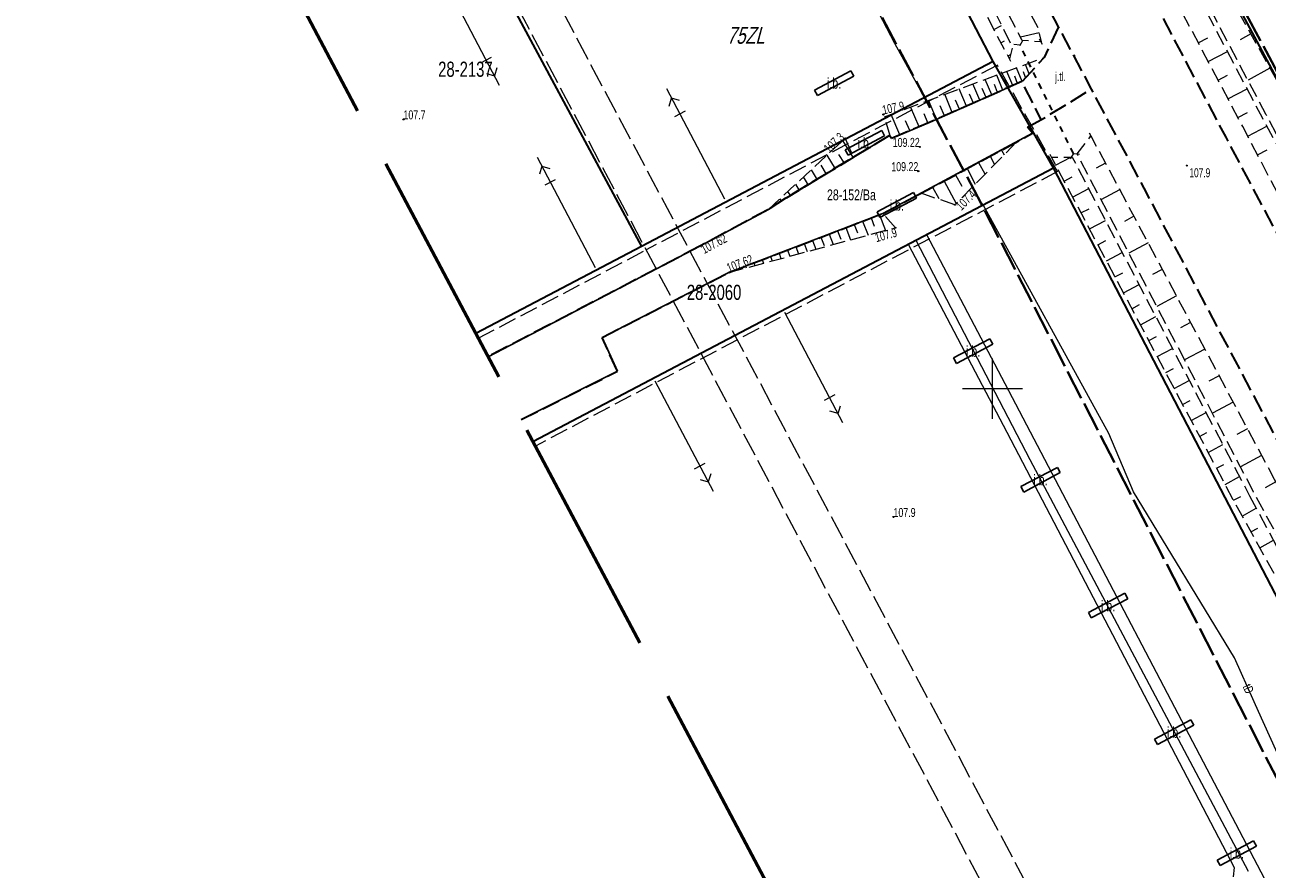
# Model space of a CAD drawing. Header units: metres. Extents: x 7529521 to 7531797, y 5723878 to 5728074.
# Tile 64 of 90: x 7530020 to 7530123, y 5726960 to 5727030. Entities that reach past the tile are written whole.
import ezdxf
from ezdxf.enums import TextEntityAlignment as Align

# ---------------------------------------------------------------- set-up
doc = ezdxf.new("R2010")
doc.units = ezdxf.units.M
for name, pattern in [('11', [3, 2.5, -0.5]), ('2_1', [0]), ('2_BUBZ02', [1.75, 1.25, -0.5]), ('2_BUBZ02G', [1.75, 1.25, -0.5]), ('2_BUIB12_02', [0]), ('2_KTJZ01', [2, 1.5, -0.5]), ('2_KTKR01', [0]), ('2_KTPL01', [2, 1.5, -0.5]), ('4_1', [0]), ('4_SUPC_01', [0]), ('4_SUPE_01', [0]), ('4_SUPE_P_01', [2.5, 2, -0.5]), ('4_SUPT_01', [0]), ('GDE', [0]), ('GUK', [2, 1.5, -0.5]), ('GUZ', [1, 0.5, -0.5]), ('L_0_05', [1.75, 1.25, -0.5]), ('L_0_06', [2, 1.5, -0.5]), ('L_0_09', [2.5, 2, -0.5]), ('L_0_29', [0]), ('L_0_7E', [1, 0.5, -0.5])]:
    doc.linetypes.add(name, pattern=pattern)
doc.layers.get('0').update_dxf_attribs({"color": 252})
for name, color, linetype, lineweight in [('BUBZ_L_1', 252, '2_BUBZ02', 18), ('BUIB_E_T_6', 252, 'Continuous', 18), ('BUIB_L_10', 252, '2_BUIB12_02', 25), ('Dzialki', 80, 'GDE', 30), ('jezdnia', 252, 'L_0_06', 18), ('k', 252, 'Continuous', 18), ('Kontury', 252, 'GUK', 18), ('kos', 252, 'L_0_29', 18), ('KTJZ_L_0', 251, '2_KTJZ01', 30), ('KTKR_L_0', 252, '2_KTKR01', 25), ('KTPL_L_0', 252, '2_KTPL01', 18), ('MPZP', 130, '11', 40), ('Numery_dzialek', 80, 'Continuous', 30), ('Numery_uzytkow', 252, 'Continuous', 9), ('opis', 252, 'Continuous', 18), ('przepust', 252, 'L_0_7E', 35), ('RTPW_T_0', 252, 'Continuous', 15), ('RTPW_T_1', 252, 'Continuous', 15), ('skarpa nieumocniona', 252, 'L_0_05', 18), ('SUPC_L_1', 200, '4_SUPC_01', 18), ('SUPE_L_1', 240, '4_SUPE_01', 18), ('SUPP_L_2', 240, '4_SUPE_P_01', 18), ('SUPT_E_T_0', 30, 'Continuous', 15), ('SUPT_L_0', 30, '4_SUPT_01', 18), ('Uzytki', 252, 'GUZ', 18), ('wysokosci_naturalne', 7, 'Continuous', 18)]:
    doc.layers.add(name, color=color, linetype=linetype, lineweight=lineweight)
doc.layers.add('zakres', color=7, linetype='L_0_09', lineweight=50, true_color=0xff05ff)
doc.styles.get("Standard").update_dxf_attribs({"font": 'arial.ttf'})

# ---------------------------------------------------------------- blocks, each defined once
blk = doc.blocks.new('2_RTPW02')
at = {"linetype": 'Continuous'}
blk.add_circle((0, 0), 0.045, dxfattribs=at)
blk = doc.blocks.new('2_RTPW01')
at = {"linetype": 'Continuous'}
blk.add_circle((0, 0), 0.045, dxfattribs=at)
blk = doc.blocks.new('L_0_29_1')
at = {"color": 0, "linetype": 'Continuous', "lineweight": 13, "flags": 128}
blk.add_lwpolyline([(0, -0.5), (0, 0.5)], dxfattribs=at)
blk = doc.blocks.new('L_0_29_2')
at = {"color": 0, "linetype": 'Continuous', "lineweight": 13, "flags": 128}
blk.add_lwpolyline([(0, 0.5), (0, -0.5)], dxfattribs=at)
blk = doc.blocks.new('L_0_7E_1')
at = {"color": 0, "linetype": 'Continuous', "lineweight": 13, "flags": 128}
for points in [[(0, 0), (-0.53, 0.85)], [(0, 0), (-0.53, -0.85)]]:
    blk.add_lwpolyline(points, dxfattribs=at)
blk = doc.blocks.new('L_0_7E_2')
at = {"color": 0, "linetype": 'Continuous', "lineweight": 13, "flags": 128}
for points in [[(0, 0), (-0.53, 0.85)], [(0, 0), (-0.53, -0.85)]]:
    blk.add_lwpolyline(points, dxfattribs=at)
blk = doc.blocks.new('RTPW01')
at = {"linetype": 'Continuous', "lineweight": 13}
blk.add_hatch(color=0, dxfattribs=at).paths.add_polyline_path([(0, -0.09, 1), (0, 0.09, 1)])
at = {"color": 0, "linetype": 'Continuous', "lineweight": 13}
blk.add_circle((0, 0), 0.0906, dxfattribs=at)

msp = doc.modelspace()

# ---------------------------------------------------------------- linework, layer by layer
at = {"layer": 'BUBZ_L_1', "linetype": '2_BUBZ02'}
for p, q in [((7530091.02, 5727022.57), (7530104.28, 5727027.48)), ((7530091.54, 5727020.9), (7530091.02, 5727022.57)), ((7530081.4, 5727014.87), (7530087.77, 5727020.77)), ((7530087.77, 5727020.77), (7530088.45, 5727019.15)), ((7530091.61, 5727020.77), (7530091.54, 5727020.9)), ((7530102, 5727020.47), (7530096.88, 5727015.26)), ((7530096.88, 5727015.26), (7530094.07, 5727016.21)), ((7530091.94, 5727013.35), (7530090.9, 5727014.54)), ((7530078.11, 5727009.63), (7530091.94, 5727013.35))]:
    msp.add_line(p, q, dxfattribs=at)
at = {"layer": 'BUBZ_L_1', "linetype": '2_1'}
for p, q in [((7530101.69, 5727025.15), (7530101.19, 5727026.33)), ((7530102.45, 5727025.5), (7530101.99, 5727026.63)), ((7530102.73, 5727025.81), (7530102.56, 5727026.28)), ((7530103.03, 5727026.12), (7530102.74, 5727026.91)), ((7530098.95, 5727023.94), (7530098.36, 5727025.31)), ((7530099.94, 5727024.38), (7530099.39, 5727025.67)), ((7530100.41, 5727024.59), (7530100.15, 5727025.25)), ((7530100.86, 5727024.78), (7530100.35, 5727026.03)), ((7530101.28, 5727024.97), (7530101.01, 5727025.62)), ((7530102.08, 5727025.33), (7530101.86, 5727025.93)), ((7530096.66, 5727022.92), (7530096.03, 5727024.43)), ((7530097.85, 5727023.45), (7530097.24, 5727024.88)), ((7530098.41, 5727023.7), (7530098.09, 5727024.45)), ((7530099.46, 5727024.16), (7530099.15, 5727024.9)), ((7530093.9, 5727021.74), (7530093.2, 5727023.38)), ((7530095.34, 5727022.36), (7530094.68, 5727023.93)), ((7530096.01, 5727022.65), (7530095.65, 5727023.48)), ((7530097.27, 5727023.19), (7530096.93, 5727023.95)), ((7530092.32, 5727021.07), (7530091.6, 5727022.76)), ((7530093.13, 5727021.42), (7530092.78, 5727022.22)), ((7530094.63, 5727022.06), (7530094.32, 5727022.8)), ((7530088.45, 5727019.15), (7530087.57, 5727020.59)), ((7530101.7, 5727020.31), (7530101.75, 5727020.22)), ((7530086.96, 5727018.24), (7530086.27, 5727019.38)), ((7530087.71, 5727018.7), (7530087.25, 5727019.44)), ((7530099.8, 5727019.28), (7530100.16, 5727018.6)), ((7530100.75, 5727019.8), (7530100.96, 5727019.41)), ((7530085.48, 5727017.34), (7530084.97, 5727018.17)), ((7530086.22, 5727017.79), (7530085.77, 5727018.54)), ((7530097.89, 5727018.26), (7530098.57, 5727016.98)), ((7530098.84, 5727018.77), (7530099.35, 5727017.82)), ((7530083.99, 5727016.44), (7530083.67, 5727016.97)), ((7530084.73, 5727016.89), (7530084.32, 5727017.57)), ((7530095.98, 5727017.23), (7530096.99, 5727015.37)), ((7530096.93, 5727017.75), (7530097.45, 5727016.79)), ((7530083.25, 5727015.99), (7530083.02, 5727016.37)), ((7530095.03, 5727016.72), (7530095.54, 5727015.77)), ((7530081.76, 5727015.09), (7530081.71, 5727015.16)), ((7530082.5, 5727015.54), (7530082.37, 5727015.76)), ((7530089.22, 5727013.9), (7530089.67, 5727012.74)), ((7530089.92, 5727014.17), (7530090.18, 5727013.47)), ((7530090.61, 5727014.43), (7530091.11, 5727013.13)), ((7530086.44, 5727012.83), (7530086.78, 5727011.96)), ((7530087.14, 5727013.1), (7530087.41, 5727012.4)), ((7530087.83, 5727013.36), (7530088.22, 5727012.35)), ((7530088.53, 5727013.63), (7530088.8, 5727012.94)), ((7530084.36, 5727012.03), (7530084.61, 5727011.38)), ((7530085.06, 5727012.3), (7530085.33, 5727011.57)), ((7530085.75, 5727012.56), (7530086.02, 5727011.87)), ((7530081.58, 5727010.96), (7530081.72, 5727010.6)), ((7530082.28, 5727011.23), (7530082.44, 5727010.79)), ((7530082.97, 5727011.5), (7530083.17, 5727010.99)), ((7530083.67, 5727011.76), (7530083.89, 5727011.18)), ((7530078.8, 5727009.89), (7530078.83, 5727009.82)), ((7530079.5, 5727010.16), (7530079.55, 5727010.02)), ((7530080.19, 5727010.43), (7530080.28, 5727010.21)), ((7530080.89, 5727010.7), (7530081, 5727010.41))]:
    msp.add_line(p, q, dxfattribs=at)
at = {"layer": 'BUBZ_L_1', "linetype": '2_BUBZ02G'}
for p, q in [((7530094.07, 5727016.21), (7530102, 5727020.47)), ((7530088.45, 5727019.15), (7530081.4, 5727014.87)), ((7530090.9, 5727014.54), (7530078.11, 5727009.63))]:
    msp.add_line(p, q, dxfattribs=at)
at = {"layer": 'BUBZ_L_1', "linetype": '2_1'}
for p in [(7530106.79, 5727027.64), (7530094.07, 5727016.21), (7530078.11, 5727009.63)]:
    msp.add_point(p, dxfattribs=at)
at = {"layer": 'BUIB_L_10', "linetype": '2_BUIB12_02'}
for p, q in [((7530088.24, 5727026.39), (7530085.22, 5727024.78)), ((7530088.48, 5727025.94), (7530088.24, 5727026.39)), ((7530085.46, 5727024.33), (7530088.48, 5727025.94)), ((7530085.22, 5727024.78), (7530085.46, 5727024.33)), ((7530090.8, 5727021.43), (7530087.77, 5727019.82)), ((7530091.04, 5727020.98), (7530090.8, 5727021.43)), ((7530088.01, 5727019.37), (7530091.04, 5727020.98)), ((7530087.77, 5727019.82), (7530088.01, 5727019.37)), ((7530093.45, 5727016.27), (7530090.43, 5727014.66)), ((7530093.69, 5727015.82), (7530093.45, 5727016.27)), ((7530090.66, 5727014.21), (7530093.69, 5727015.82)), ((7530090.43, 5727014.66), (7530090.66, 5727014.21)), ((7530099.78, 5727004.14), (7530096.76, 5727002.54)), ((7530097, 5727002.08), (7530100.03, 5727003.69)), ((7530100.03, 5727003.69), (7530099.78, 5727004.14)), ((7530096.76, 5727002.54), (7530097, 5727002.08)), ((7530105.38, 5726993.46), (7530102.35, 5726991.86)), ((7530105.62, 5726993.02), (7530105.38, 5726993.46)), ((7530102.59, 5726991.41), (7530105.62, 5726993.02)), ((7530102.35, 5726991.86), (7530102.59, 5726991.41)), ((7530110.98, 5726983.01), (7530107.96, 5726981.41)), ((7530111.22, 5726982.56), (7530110.98, 5726983.01)), ((7530108.2, 5726980.96), (7530111.22, 5726982.56)), ((7530107.96, 5726981.41), (7530108.2, 5726980.96)), ((7530116.46, 5726972.51), (7530113.44, 5726970.91)), ((7530113.68, 5726970.46), (7530116.7, 5726972.06)), ((7530116.7, 5726972.06), (7530116.46, 5726972.51)), ((7530113.44, 5726970.91), (7530113.68, 5726970.46)), ((7530121.67, 5726962.47), (7530118.65, 5726960.86)), ((7530121.91, 5726962.02), (7530121.67, 5726962.47)), ((7530118.89, 5726960.41), (7530121.91, 5726962.02)), ((7530118.65, 5726960.86), (7530118.89, 5726960.41))]:
    msp.add_line(p, q, dxfattribs=at)
at = {"layer": 'Dzialki'}
for p, q in [((7529910.86, 5727309.49), (7530070.86, 5727011.8)), ((7530100.06, 5727027.16), (7530026.26, 5727168.86)), ((7530096.68, 5727076.15), (7530162.07, 5726953.58)), ((7530100.06, 5727027.16), (7530070.86, 5727011.8)), ((7530105.06, 5727018.32), (7530100.06, 5727027.16)), ((7530061.86, 5726995.61), (7530105.06, 5727018.32)), ((7530168.6, 5726896.2), (7530105.06, 5727018.32)), ((7530070.86, 5727011.8), (7530057.11, 5727004.56))]:
    msp.add_line(p, q, dxfattribs=at)
at = {"layer": 'jezdnia', "color": 251, "lineweight": 30, "flags": 128}
for points in [[(7530249.74, 5726774.91), (7530238.97, 5726795.03), (7530227.73, 5726816.2), (7530211.17, 5726847.69), (7530209.64, 5726850.47), (7530207.76, 5726854.05), (7530192.02, 5726883.78), (7530183.97, 5726898.95), (7530171.46, 5726922.68), (7530157.86, 5726948.23), (7530144.92, 5726972.76), (7530131.87, 5726997.33), (7530119.38, 5727020.86), (7530101.01, 5727055.65), (7530091.95, 5727072.8), (7530088.26, 5727079.82), (7530081.04, 5727093.4), (7530069.61, 5727115.07), (7530057.57, 5727137.9), (7530044.71, 5727162.33), (7530031.59, 5727187.1), (7530018.34, 5727212.06), (7530007.67, 5727232.32), (7529994.99, 5727256.31), (7529991.76, 5727262.47), (7529988.37, 5727268.84), (7529980.42, 5727283.93), (7529967.15, 5727308.88), (7529954.85, 5727332.14), (7529942.09, 5727356.32), (7529930.86, 5727377.61), (7529915.18, 5727407.25), (7529903.89, 5727428.55), (7529894.26, 5727446.69), (7529880.14, 5727473.23)], [(7530242.27, 5726771.9), (7530231.79, 5726791.68), (7530220.68, 5726812.63), (7530202.29, 5726847.46), (7530185.04, 5726879.79), (7530176.71, 5726895.54), (7530164.42, 5726918.67), (7530150.89, 5726944.21), (7530137.74, 5726969.2), (7530124.84, 5726993.45), (7530112.58, 5727016.63), (7530108.22, 5727024.86), (7530105.48, 5727030.02), (7530093.95, 5727051.8), (7530073.89, 5727089.79), (7530062.53, 5727111.3), (7530050.49, 5727134.16), (7530037.72, 5727158.24), (7530024.4, 5727183.4), (7530011.32, 5727208.1), (7530000.48, 5727228.7), (7529987.91, 5727252.49), (7529973.3, 5727280.18), (7529960.06, 5727305.23), (7529947.76, 5727328.46), (7529935.05, 5727352.46), (7529923.63, 5727374.14), (7529908.05, 5727403.56), (7529896.96, 5727424.57), (7529891.02, 5727435.64), (7529887.4, 5727442.66), (7529880.11, 5727456.35), (7529873.09, 5727469.59)], [(7530105.48, 5727030.02), (7530104.28, 5727027.48), (7530102.43, 5727025.48), (7530104.01, 5727022.3), (7530108.22, 5727024.86)]]:
    msp.add_lwpolyline(points, dxfattribs=at)
at = {"layer": 'k', "linetype": 'Continuous', "lineweight": 18, "flags": 128}
for points in [[(7530100, 5726997.5), (7530100, 5727002.5)], [(7530097.5, 5727000), (7530102.5, 5727000)]]:
    msp.add_lwpolyline(points, dxfattribs=at)
at = {"layer": 'Kontury'}
for p, q in [((7529910.86, 5727309.49), (7530070.86, 5727011.8)), ((7530100.06, 5727027.16), (7530026.26, 5727168.86)), ((7530096.68, 5727076.15), (7530162.07, 5726953.58)), ((7530070.86, 5727011.8), (7530100.06, 5727027.16)), ((7530105.06, 5727018.32), (7530061.86, 5726995.61)), ((7530168.6, 5726896.2), (7530105.06, 5727018.32))]:
    msp.add_line(p, q, dxfattribs=at)
at = {"layer": 'KTJZ_L_0', "linetype": '2_KTJZ01'}
for p, q in [((7530102.43, 5727025.48), (7530094.82, 5727022.11)), ((7530094.82, 5727022.11), (7530091.61, 5727020.77)), ((7530102.9, 5727021.69), (7530104.01, 5727022.3)), ((7530093.81, 5727016.07), (7530103.33, 5727021.19)), ((7530103.33, 5727021.19), (7530102.9, 5727021.69)), ((7530091.46, 5727021.02), (7530082.78, 5727015.77)), ((7530091.61, 5727020.77), (7530091.46, 5727021.02)), ((7530090.9, 5727014.54), (7530093.81, 5727016.07)), ((7530082.78, 5727015.77), (7530081.4, 5727014.87)), ((7530081.4, 5727014.87), (7530075.71, 5727011.82)), ((7530078.11, 5727009.63), (7530090.9, 5727014.54)), ((7530075.71, 5727011.82), (7530058.13, 5727002.64)), ((7530067.6, 5727004.24), (7530078.11, 5727009.63)), ((7530068.87, 5727001.44), (7530067.6, 5727004.24)), ((7530060.89, 5726997.42), (7530068.87, 5727001.44))]:
    msp.add_line(p, q, dxfattribs=at)
at = {"layer": 'KTKR_L_0', "linetype": '2_1'}
for p, q in [((7530102.43, 5727025.48), (7530094.82, 5727022.11)), ((7530094.82, 5727022.11), (7530091.61, 5727020.77)), ((7530102.9, 5727021.69), (7530104.01, 5727022.3)), ((7530093.81, 5727016.07), (7530103.33, 5727021.19)), ((7530103.33, 5727021.19), (7530102.9, 5727021.69)), ((7530091.46, 5727021.02), (7530082.78, 5727015.77)), ((7530091.61, 5727020.77), (7530091.46, 5727021.02)), ((7530090.9, 5727014.54), (7530093.81, 5727016.07)), ((7530082.78, 5727015.77), (7530081.4, 5727014.87)), ((7530081.4, 5727014.87), (7530075.71, 5727011.82)), ((7530078.11, 5727009.63), (7530090.9, 5727014.54)), ((7530075.71, 5727011.82), (7530058.13, 5727002.64)), ((7530067.6, 5727004.24), (7530078.11, 5727009.63)), ((7530068.87, 5727001.44), (7530067.6, 5727004.24)), ((7530060.89, 5726997.42), (7530068.87, 5727001.44))]:
    msp.add_line(p, q, dxfattribs=at)
at = {"layer": 'KTPL_L_0', "linetype": '2_KTPL01'}
for p, q in [((7530100.4, 5727026.85), (7530071.2, 5727011.49)), ((7530105.39, 5727018.01), (7530100.4, 5727026.85)), ((7530105.39, 5727018.01), (7530062.06, 5726995.23)), ((7530057.31, 5727004.18), (7530071.2, 5727011.49))]:
    msp.add_line(p, q, dxfattribs=at)
at = {"layer": 'MPZP'}
for points in [[(7530187.43, 5726846.62), (7530186.04, 5726849.48), (7530162.25, 5726892.49), (7530099.06, 5727015.36), (7529930.79, 5727330.98), (7529894.38, 5727311.65)], [(7530096.9, 5727075.99), (7530215.71, 5726855.11), (7530218.15, 5726850.64), (7530266.96, 5726864.8)]]:
    msp.add_lwpolyline(points, dxfattribs=at)
at = {"layer": 'przepust', "color": 24, "lineweight": 35, "flags": 128}
msp.add_lwpolyline([(7530106.71, 5727019.51), (7530102.28, 5727028.52)], dxfattribs=at)
at = {"layer": 'skarpa nieumocniona', "color": 252, "lineweight": 18, "flags": 128}
for points in [[(7529893.62, 5727423.01), (7529905.03, 5727401.81), (7529919.97, 5727373.58), (7529931.87, 5727350.91), (7529944.62, 5727326.72), (7529956.98, 5727303.5), (7529970.14, 5727278.63), (7529984.72, 5727250.64), (7529997.32, 5727227.36), (7530008.61, 5727206.09), (7530021.21, 5727181.97), (7530034.96, 5727156.39), (7530047.53, 5727132.51), (7530059.48, 5727109.73), (7530070.64, 5727088.27), (7530090.89, 5727050.03), (7530101.65, 5727028.35), (7530101.41, 5727027.38), (7530100.31, 5727029.44), (7530089.93, 5727049.43), (7530069.8, 5727087.74), (7530058.45, 5727109.15), (7530046.1, 5727131.89), (7530034.11, 5727155.85), (7530019.93, 5727181.53), (7530007.42, 5727205.34), (7529995.44, 5727227.41), (7529983.61, 5727250.06), (7529969.01, 5727278.5), (7529955.89, 5727303.01), (7529943.76, 5727326.51), (7529930.51, 5727350.04), (7529918.58, 5727373.45), (7529903.32, 5727400.53), (7529892.77, 5727422.66), (7529886.54, 5727434.33), (7529887.02, 5727434.73), (7529887.76, 5727434.07)], [(7529895.61, 5727424.12), (7529906.99, 5727402.7), (7529922.29, 5727373.53), (7529933.54, 5727351.9), (7529946.4, 5727327.87), (7529958.63, 5727304.49), (7529971.78, 5727279.42), (7529986.51, 5727251.6), (7529999.11, 5727228.18), (7530010.23, 5727207.17), (7530023.05, 5727182.83), (7530036.72, 5727157.41), (7530049.25, 5727133.51), (7530061.15, 5727110.67), (7530072.48, 5727089.25), (7530092.63, 5727051.03), (7530103.79, 5727029.91), (7530104.03, 5727028.79), (7530102.47, 5727028.89), (7530091.22, 5727050.24), (7530071, 5727088.57), (7530059.88, 5727109.85), (7530047.8, 5727132.76), (7530035.27, 5727156.66), (7530021.63, 5727182.11), (7530008.98, 5727206.48), (7529997.77, 5727227.51), (7529985.05, 5727251.09), (7529970.43, 5727278.88), (7529957.4, 5727303.71), (7529945.12, 5727327.13), (7529932.24, 5727351.06), (7529920.55, 5727373.54), (7529905.36, 5727402.01), (7529894.06, 5727423.19), (7529888.05, 5727434.42), (7529887.99, 5727435.31), (7529889.02, 5727435.54)], [(7530211.12, 5726856.24), (7530211.4, 5726855.21), (7530208.9, 5726855.4), (7530193.42, 5726884.56), (7530185.31, 5726899.91), (7530173.06, 5726923.22), (7530159.28, 5726948.82), (7530146.43, 5726973.35), (7530133.18, 5726997.96), (7530120.77, 5727021.75), (7530102.37, 5727056.4), (7530094.07, 5727072.78), (7530094.71, 5727073.88), (7530095.5, 5727073.13), (7530104.01, 5727057.3), (7530122.4, 5727022.46), (7530134.78, 5726999.29), (7530147.92, 5726974.14), (7530161.05, 5726949.84), (7530174.7, 5726924.35), (7530187.31, 5726901.21), (7530195.42, 5726885.5)], [(7530215.1, 5726857.54), (7530214.08, 5726863.4), (7530211.9, 5726870.2), (7530209.02, 5726875.47), (7530202.06, 5726888.02), (7530181.27, 5726920.91), (7530175.09, 5726924.48), (7530161.48, 5726950.08), (7530148.38, 5726974.26), (7530135.03, 5726999.6), (7530122.72, 5727022.72), (7530104.34, 5727057.52), (7530095.95, 5727073.28), (7530095.79, 5727074.41), (7530096.84, 5727074.29), (7530105.21, 5727058.38), (7530124.51, 5727023.95), (7530136.8, 5727000.68), (7530149.74, 5726975.2), (7530165.35, 5726952.09), (7530181.82, 5726929.43), (7530186.25, 5726923.97), (7530205.64, 5726890.01), (7530212.63, 5726877.51), (7530216.27, 5726871.39), (7530218.33, 5726865.15), (7530217.47, 5726856.56), (7530212.4, 5726855.63), (7530211.84, 5726856.56)], [(7530123.38, 5726992.49), (7530136.39, 5726968.67), (7530149.7, 5726943.45), (7530163.1, 5726918.09), (7530175.29, 5726895.04), (7530183.63, 5726879.15), (7530197.57, 5726852.8), (7530219.08, 5726811.91), (7530230.27, 5726790.9), (7530240.07, 5726772.51), (7530237.68, 5726771.31), (7530227.86, 5726789.67), (7530216.77, 5726810.71), (7530195.35, 5726851.59), (7530181.09, 5726877.34), (7530172.75, 5726893.46), (7530161, 5726916.55), (7530147.38, 5726942.15), (7530134.55, 5726967.6), (7530121.65, 5726991.44), (7530107.02, 5727019.49), (7530108.17, 5727020.97)], [(7530121.33, 5726991.11), (7530134.05, 5726967.4), (7530147.13, 5726941.83), (7530155.19, 5726922.44), (7530171.88, 5726892.94), (7530180.39, 5726877.02), (7530190.45, 5726858.66), (7530194.96, 5726851.44), (7530216.23, 5726810.4), (7530227.5, 5726789.32), (7530237.17, 5726770.97), (7530236.32, 5726770.44), (7530226.6, 5726788.97), (7530215.17, 5726809.81), (7530193.82, 5726850.55), (7530188.14, 5726854.25), (7530177.46, 5726875.09), (7530170.77, 5726892.35), (7530152.64, 5726920.89), (7530146.26, 5726941.22), (7530133.12, 5726967.14), (7530120.19, 5726990.38), (7530105.45, 5727018.16), (7530104.89, 5727019.22), (7530106.62, 5727019.22)]]:
    msp.add_lwpolyline(points, close=True, dxfattribs=at)
at = {"layer": 'skarpa nieumocniona', "color": 252, "linetype": 'Continuous', "lineweight": 18, "flags": 128}
for points in [[(7530100.11, 5727029.82), (7530100.75, 5727030.15)], [(7530103.87, 5727029.53), (7530102.31, 5727029.18)], [(7530121.43, 5727029.44), (7530120.56, 5727028.95)], [(7530100.7, 5727028.71), (7530101, 5727028.88)], [(7530117.08, 5727028.69), (7530117.88, 5727029.11)], [(7530101.29, 5727027.61), (7530101.5, 5727027.72)], [(7530117.9, 5727027.15), (7530119.49, 5727027.99)], [(7530123.02, 5727026.61), (7530121.21, 5727025.59)], [(7530118.72, 5727025.6), (7530119.51, 5727026.02)], [(7530119.54, 5727024.06), (7530121.12, 5727024.89)], [(7530120.36, 5727022.51), (7530121.15, 5727022.93)], [(7530121.18, 5727020.96), (7530122.76, 5727021.79)], [(7530108.2, 5727020.92), (7530108.08, 5727020.85)], [(7530105.24, 5727018.55), (7530106.51, 5727019.22)], [(7530121.99, 5727019.41), (7530122.79, 5727019.83)], [(7530109.37, 5727018.71), (7530108.61, 5727018.3)], [(7530105.94, 5727017.23), (7530106.61, 5727017.59)], [(7530106.64, 5727015.9), (7530107.98, 5727016.61)], [(7530110.55, 5727016.51), (7530109, 5727015.68)], [(7530107.34, 5727014.58), (7530108.01, 5727014.93)], [(7530108.05, 5727013.25), (7530109.37, 5727013.96)], [(7530111.73, 5727014.3), (7530110.94, 5727013.88)], [(7530108.75, 5727011.93), (7530109.41, 5727012.28)], [(7530112.91, 5727012.1), (7530111.32, 5727011.25)], [(7530109.45, 5727010.6), (7530110.77, 5727011.3)], [(7530114.09, 5727009.89), (7530113.28, 5727009.46)], [(7530110.16, 5727009.28), (7530110.81, 5727009.62)], [(7530110.86, 5727007.95), (7530112.16, 5727008.64)], [(7530115.26, 5727007.69), (7530113.63, 5727006.81)], [(7530111.56, 5727006.63), (7530112.21, 5727006.97)], [(7530112.27, 5727005.3), (7530113.55, 5727005.98)], [(7530116.44, 5727005.48), (7530115.61, 5727005.04)], [(7530112.97, 5727003.98), (7530113.61, 5727004.32)], [(7530113.67, 5727002.65), (7530114.94, 5727003.32)], [(7530117.62, 5727003.28), (7530115.94, 5727002.38)], [(7530114.38, 5727001.33), (7530115.01, 5727001.66)], [(7530115.08, 5727000), (7530116.33, 5727000.67)], [(7530118.8, 5727001.07), (7530117.95, 5727000.62)], [(7530115.78, 5726998.68), (7530116.4, 5726999.01)], [(7530119.98, 5726998.86), (7530118.26, 5726997.95)], [(7530116.49, 5726997.35), (7530117.72, 5726998.01)], [(7530117.19, 5726996.03), (7530117.8, 5726996.35)], [(7530121.15, 5726996.66), (7530120.28, 5726996.19)], [(7530117.89, 5726994.7), (7530119.11, 5726995.35)], [(7530122.33, 5726994.45), (7530120.57, 5726993.51)], [(7530118.6, 5726993.38), (7530119.2, 5726993.7)], [(7530119.3, 5726992.05), (7530120.5, 5726992.69)], [(7530123.51, 5726992.25), (7530122.62, 5726991.77)], [(7530120, 5726990.73), (7530120.6, 5726991.05)], [(7530120.73, 5726989.41), (7530121.89, 5726990.06)], [(7530121.45, 5726988.1), (7530122.03, 5726988.42)], [(7530122.18, 5726986.79), (7530123.31, 5726987.42)]]:
    msp.add_lwpolyline(points, dxfattribs=at)
at = {"layer": 'SUPC_L_1', "linetype": '4_SUPC_01'}
for p, q in [((7530093.01, 5727011.98), (7530101.19, 5726996.37)), ((7530093.63, 5727012.31), (7530103.09, 5726994.1)), ((7530094.51, 5727012.78), (7530101.02, 5727000.42)), ((7530101.02, 5727000.42), (7530122.57, 5726959.29)), ((7530101.19, 5726996.37), (7530120.06, 5726960.25)), ((7530103.09, 5726994.1), (7530121.23, 5726959.94)), ((7530120.06, 5726960.25), (7530119.98, 5726959.46))]:
    msp.add_line(p, q, dxfattribs=at)
at = {"layer": 'SUPC_L_1', "linetype": '4_1'}
for p, q in [((7530093.01, 5727011.98), (7530101.19, 5726996.37)), ((7530093.63, 5727012.31), (7530103.09, 5726994.1)), ((7530094.51, 5727012.78), (7530101.02, 5727000.42)), ((7530101.02, 5727000.42), (7530122.57, 5726959.29)), ((7530101.19, 5726996.37), (7530120.06, 5726960.25)), ((7530103.09, 5726994.1), (7530121.23, 5726959.94)), ((7530120.06, 5726960.25), (7530119.98, 5726959.46))]:
    msp.add_line(p, q, dxfattribs=at)
at = {"layer": 'SUPE_L_1', "linetype": '4_SUPE_01'}
for p, q in [((7530054.24, 5727034.35), (7530059.06, 5727025.19)), ((7530057.52, 5727027.04), (7530058.41, 5727027.5)), ((7530058.87, 5727026.62), (7530058.66, 5727025.95)), ((7530057.99, 5727026.15), (7530058.66, 5727025.95)), ((7530077.79, 5727015.73), (7530072.96, 5727024.88)), ((7530073.15, 5727023.45), (7530073.36, 5727024.12)), ((7530074.03, 5727023.92), (7530073.36, 5727024.12)), ((7530074.5, 5727023.04), (7530073.61, 5727022.57)), ((7530062.2, 5727019.22), (7530067.03, 5727010.06)), ((7530062.6, 5727018.46), (7530062.39, 5727017.79)), ((7530062.6, 5727018.46), (7530063.27, 5727018.26)), ((7530062.86, 5727016.91), (7530063.74, 5727017.37)), ((7530087.58, 5726997.15), (7530082.75, 5727006.31)), ((7530071.98, 5727000.65), (7530076.81, 5726991.49)), ((7530086.92, 5726999.47), (7530086.04, 5726999)), ((7530087.18, 5726997.92), (7530087.39, 5726998.58)), ((7530087.18, 5726997.92), (7530086.51, 5726998.12)), ((7530075.27, 5726993.34), (7530076.15, 5726993.8)), ((7530075.73, 5726992.45), (7530076.41, 5726992.25)), ((7530076.62, 5726992.92), (7530076.41, 5726992.25))]:
    msp.add_line(p, q, dxfattribs=at)
at = {"layer": 'SUPP_L_2', "linetype": '4_SUPE_P_01'}
for p, q in [((7530187.33, 5726799.96), (7529978.99, 5727191.78)), ((7530183.29, 5726800.06), (7529976.28, 5727190.79))]:
    msp.add_line(p, q, dxfattribs=at)
at = {"layer": 'SUPT_L_0', "linetype": '4_SUPT_01'}
for p, q in [((7530091.89, 5727028.65), (7530082.39, 5727046.96)), ((7530094.35, 5727024.16), (7530091.89, 5727028.65)), ((7530109.64, 5726996.27), (7530099.23, 5727015.26)), ((7530111.71, 5726991.44), (7530109.64, 5726996.27)), ((7530120.07, 5726977.65), (7530111.71, 5726991.44)), ((7530121.71, 5726974.01), (7530120.07, 5726977.65)), ((7530122.07, 5726973.2), (7530121.71, 5726974.01)), ((7530127.52, 5726961.08), (7530122.07, 5726973.2))]:
    msp.add_line(p, q, dxfattribs=at)
at = {"layer": 'Uzytki'}
for p, q in [((7530026.26, 5727168.86), (7530100.06, 5727027.16)), ((7530162.07, 5726953.58), (7530094.68, 5727079.89)), ((7530100.06, 5727027.16), (7530070.86, 5727011.8)), ((7530105.06, 5727018.32), (7530100.06, 5727027.16)), ((7530061.86, 5726995.61), (7530105.06, 5727018.32)), ((7530105.06, 5727018.32), (7530168.6, 5726896.2)), ((7530070.86, 5727011.8), (7530064.29, 5727008.34)), ((7530064.29, 5727008.34), (7530057.11, 5727004.56))]:
    msp.add_line(p, q, dxfattribs=at)
at = {"layer": 'wysokosci_naturalne', "color": 252}
msp.add_point((7530116.12, 5727018.51), dxfattribs=at)
at = {"layer": 'zakres', "color": 210, "lineweight": 50, "ltscale": 10}
msp.add_lwpolyline([(7530152.66, 5726824.25), (7529893.98, 5727312.41), (7529655.25, 5727765.72), (7529520.83, 5728019.58), (7529624.44, 5728074.21), (7529680.51, 5727967.68), (7529859.76, 5727632.54), (7529930.53, 5727498.32), (7530038.61, 5727292.3), (7530118.22, 5727141.23), (7530175.57, 5727034.73), (7530261.4, 5726875.73), (7530322.6, 5726755.46)], dxfattribs=at)

# ---------------------------------------------------------------- block references
at = {"layer": 'kos', "color": 1, "linetype": 'Continuous', "xscale": 0.5, "yscale": 0.5, "zscale": 0.5}
for name, p, rotation in [('L_0_29_2', (7530104.03, 5727028.79), 208.29), ('L_0_29_1', (7530101.41, 5727027.38), 28.29), ('L_0_29_2', (7530108.17, 5727020.97), 208.08), ('L_0_29_1', (7530104.89, 5727019.22), 28.08)]:
    msp.add_blockref(name, p, dxfattribs=dict(at, rotation=rotation))
at = {"layer": 'przepust', "color": 252, "linetype": 'Continuous', "xscale": 0.4999999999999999, "yscale": 0.4999999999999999, "zscale": 0.4999999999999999, "rotation": 296.18}
msp.add_blockref('L_0_7E_2', (7530102.28, 5727028.52), dxfattribs=at)
at = {"layer": 'przepust', "color": 24, "linetype": 'Continuous', "xscale": 0.5, "yscale": 0.5, "zscale": 0.5, "rotation": 116.18}
msp.add_blockref('L_0_7E_1', (7530106.71, 5727019.51), dxfattribs=at)
at = {"layer": 'RTPW_T_0'}
for p in [(7530051.11, 5727022.35), (7530091.78, 5726989.34)]:
    msp.add_blockref('2_RTPW01', p, dxfattribs=at)
for p, rotation in [((7530090.94, 5727022.75), 11.94000759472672), ((7530087.77, 5727020.77), 42.81000377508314), ((7530096.88, 5727015.26), 45.50000547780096), ((7530091.94, 5727013.35), 15.05001128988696)]:
    msp.add_blockref('2_RTPW01', p, dxfattribs=dict(at, rotation=rotation))
at = {"layer": 'RTPW_T_1'}
for p, rotation in [((7530093.96, 5727020.06), 0.07001308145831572), ((7530093.84, 5727018.05), 0.07001308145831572), ((7530075.71, 5727011.82), 28.16001298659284), ((7530078.11, 5727009.63), 21.02000643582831)]:
    msp.add_blockref('2_RTPW02', p, dxfattribs=dict(at, rotation=rotation))
at = {"layer": 'wysokosci_naturalne', "color": 252, "linetype": 'Continuous', "xscale": 0.5, "yscale": 0.5, "zscale": 0.5}
msp.add_blockref('RTPW01', (7530116.12, 5727018.51), dxfattribs=at)

# ---------------------------------------------------------------- texts
at = {"layer": 'BUIB_E_T_6', "width": 0.7}
for p in [(7530086.85, 5727025.36), (7530089.4, 5727020.4), (7530092.06, 5727015.24), (7530098.39, 5727003.11), (7530103.98, 5726992.44), (7530109.59, 5726981.98), (7530115.07, 5726971.48), (7530120.28, 5726961.44)]:
    msp.add_text('i.b.', height=0.9, dxfattribs=at).set_placement(p, align=Align.MIDDLE)
at = {"layer": 'MPZP', "lineweight": 30, "oblique": 15, "width": 0.7}
msp.add_text('75ZL', height=1.4, dxfattribs=at).set_placement((7530077.95, 5727030.02), align=Align.TOP_LEFT)
at = {"layer": 'Numery_dzialek', "width": 0.7}
for s, p in [('28-2137', (7530053.99, 5727027.14)), ('28-2060', (7530074.63, 5727008.62))]:
    msp.add_text(s, height=1.26, dxfattribs=at).set_placement(p, align=Align.TOP_LEFT)
at = {"layer": 'Numery_uzytkow', "width": 0.7}
msp.add_text('28-152/Ba', height=0.9, dxfattribs=at).set_placement((7530086.26, 5727015.63))
at = {"layer": 'opis', "color": 252, "lineweight": 15, "width": 0.66}
msp.add_text('j.tl.', height=0.75, dxfattribs=at).set_placement((7530105.2, 5727026.28), align=Align.TOP_LEFT)
at = {"layer": 'RTPW_T_0', "width": 0.7}
msp.add_text('107.9', height=0.75, rotation=11.94, dxfattribs=at).set_placement((7530090.94, 5727022.75))
for s, p in [('107.7', (7530051.11, 5727022.35)), ('107.9', (7530091.78, 5726989.34))]:
    msp.add_text(s, height=0.75, dxfattribs=at).set_placement(p)
msp.add_text('107.3', height=0.75, rotation=42.81, dxfattribs=at).set_placement((7530087.77, 5727020.77), align=Align.RIGHT)
msp.add_text('107.4', height=0.75, rotation=45.5, dxfattribs=at).set_placement((7530096.88, 5727015.26), align=Align.TOP_LEFT)
msp.add_text('107.9', height=0.75, rotation=15.05, dxfattribs=at).set_placement((7530091.94, 5727013.35), align=Align.TOP_RIGHT)
at = {"layer": 'RTPW_T_1', "width": 0.7}
for p in [(7530093.96, 5727020.06), (7530093.84, 5727018.05)]:
    msp.add_text('109.22', height=0.75, rotation=0.07, dxfattribs=at).set_placement(p, align=Align.RIGHT)
msp.add_text('107.62', height=0.75, rotation=28.16, dxfattribs=at).set_placement((7530075.71, 5727011.82), align=Align.TOP_LEFT)
msp.add_text('107.62', height=0.75, rotation=21.02, dxfattribs=at).set_placement((7530078.11, 5727009.63))
at = {"layer": 'SUPT_E_T_0', "width": 0.7}
msp.add_text('tD', height=0.75, rotation=294.25, dxfattribs=at).set_placement((7530121.23, 5726975.08), align=Align.MIDDLE)
at = {"layer": 'wysokosci_naturalne', "color": 252, "lineweight": 15, "width": 0.66}
msp.add_text('107.9', height=0.75, dxfattribs=at).set_placement((7530116.34, 5727017.54))

doc.saveas('drawing.dxf')
